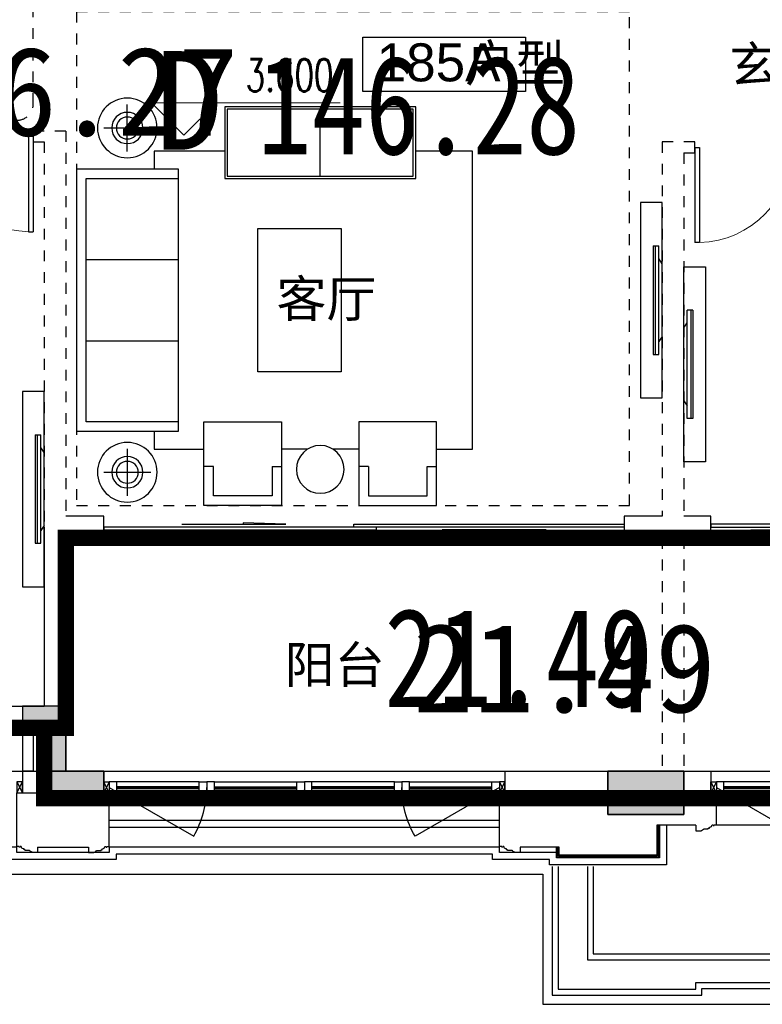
# Model space of a CAD drawing. Header units: millimetres. Extents: x 296296 to 297283, y 219875 to 220035.
# Tile 44 of 256: x 296662.45 to 296669.3, y 220007.87 to 220016.94. Entities that reach past the tile are written whole.
import ezdxf
from ezdxf.enums import TextEntityAlignment as Align

# ---------------------------------------------------------------- set-up
doc = ezdxf.new("R2010")
doc.units = ezdxf.units.MM
for name, pattern in [('-DASH', [0.35, 0.25, -0.1]), ('185洋房-边套（报建版）-旧规$0$DASH', [0.35, 0.25, -0.1]), ('185洋房-边套（报建版）-旧规$0$洋房户型$0$_DASH', [0.6000000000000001, 0.4, -0.2]), ('CONTINOUS', [0])]:
    doc.linetypes.add(name, pattern=pattern)
for name, color, linetype in [('$面积结果', 7, 'Continuous'), ('面积-住宅全面积', 1, 'Continuous'), ('面积-住宅半面积', 1, 'Continuous')]:
    doc.layers.add(name, color=color, linetype=linetype)
for name, color, linetype, lineweight in [('A-注-房间名称.....ANNO-ROOM', 251, 'Continuous', 0), ('A-注-标高.........ANNO-HIGH', 251, 'Continuous', 0), ('面校面积', 1, 'CONTINOUS', 0), ('面积-计容-住宅-0.5', 1, 'Continuous', 0), ('面积-计容-住宅-1', 1, 'Continuous', 0)]:
    doc.layers.add(name, color=color, linetype=linetype, lineweight=lineweight)
doc.styles.add('_TCH_DIM', font='SIMPLEX', dxfattribs={"bigfont": 'GBCBIG'})
doc.styles.add('dw', font='simhei.ttf')
doc.styles.get("Standard").update_dxf_attribs({"font": 'arial.ttf'})

# ---------------------------------------------------------------- blocks, each defined once
blk = doc.blocks.new('wy53eu64i765i57i78i')
blk.add_hatch(color=253).paths.add_polyline_path([(956774.8551656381, 180258.4376814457), (956774.8551656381, 180058.4376814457), (956974.8551656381, 180058.4376814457), (956974.8551656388, 179458.4376814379), (957524.8551645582, 179458.4376814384), (957524.855164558, 179658.4376814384), (957174.8551656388, 179658.4376814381), (957174.8551656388, 180258.4376814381)])
blk.add_hatch(color=253).paths.add_polyline_path([(962174.8560505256, 179658.4373898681), (962174.8560505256, 179258.4373898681), (962874.8560505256, 179258.4373898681), (962874.8560505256, 179658.4373898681)], flags=0)
at = {"color": 253}
for points in [[(956774.8551656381, 180258.4376814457), (956774.8551656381, 180058.4376814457), (956974.8551656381, 180058.4376814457), (956974.8551656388, 179458.4376814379), (957524.8551645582, 179458.4376814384), (957524.855164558, 179658.4376814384), (957174.8551656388, 179658.4376814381), (957174.8551656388, 180258.4376814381)], [(962174.8560505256, 179658.4373898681), (962174.8560505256, 179258.4373898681), (962874.8560505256, 179258.4373898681), (962874.8560505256, 179658.4373898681), (962174.8560505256, 179658.4373898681)]]:
    blk.add_lwpolyline(points, close=True, dxfattribs=at)
blk = doc.blocks.new('sayea5yuteaytuytrauyt')
h = blk.add_hatch()
h.set_pattern_fill('钢筋混凝土', color=253, scale=100)
h.set_pattern_definition([(45, (0, 0), (-176.7766952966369, 176.7766952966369), []), (49.99999999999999, (0, 0), (717.2601826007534, -62.75213498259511), [75, -825]), (355, (0, 0), (-138.751333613, 752.1921337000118), [60, -660]), (100.4514, (59.77168, -5.22934), (578.5093817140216, 689.4395420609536), [63.74019000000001, -701.142112]), (46.1842, (0, 200), (1067.241048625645, -165.5190143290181), [112.5, -1237.5]), (96.63560000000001, (88.936745, 186.206693), (934.6627055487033, 974.1178709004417), [95.610288, -1051.713]), (351.1842, (0, 200), (934.6619451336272, 974.1186009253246), [90, -990]), (21, (100, 150), (596.9070521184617, -402.6188906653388), [75, -825]), (326.0000000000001, (100, 150), (243.3153319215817, 725.150045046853), [60, -660]), (71.4514, (149.742233, 116.448394), (840.22262858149, 322.5304967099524), [63.74019000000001, -701.142112]), (37.5, (0, 0), (12.15985531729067, 332.8938538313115), [0, -652, 0, -670, 0, -662.5]), (7.5, (0, 0), (263.0695374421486, 394.4117118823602), [0, -382, 0, -637, 0, -252.5]), (327.5, (-223, 0), (533.822436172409, -22.55487173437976), [0, -250, 0, -780, 0, -1035]), (317.5, (-323, 0), (583.1861693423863, 100.1049823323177), [0, -325, 0, -518, 0, -735])])
h.paths.add_polyline_path([(1007424.854593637, 89058.43775986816), (1007424.854593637, 87258.43856486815), (1007174.854593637, 87258.43856486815), (1007174.854593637, 89058.43775986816)])
h.paths.add_polyline_path([(1021574.855280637, 89058.43775986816), (1021574.855280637, 87258.43856486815), (1021324.855280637, 87258.43856486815), (1021324.855280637, 89058.43775986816)])
h.paths.add_polyline_path([(989374.8548266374, 89058.43775186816), (989374.8548266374, 87258.43815686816), (989124.8548266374, 87258.43815686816), (989124.8548266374, 89058.43775186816)])
h.paths.add_polyline_path([(1039624.855051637, 89058.43775186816), (1039624.855051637, 87258.43815686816), (1039374.855051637, 87258.43815686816), (1039374.855051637, 89058.43775186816)])
h.paths.add_polyline_path([(1014474.854936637, 87858.43815686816), (1014474.854936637, 84858.43816086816), (1014274.854936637, 84858.43816086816), (1014274.854936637, 87858.43815686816)])
h.paths.add_polyline_path([(1044574.854944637, 92958.43692786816), (1044574.854944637, 91158.43691286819), (1044374.854944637, 91158.43691286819), (1044374.854944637, 92758.43691286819), (1044074.854822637, 92758.43691286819), (1044074.854822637, 92958.43691286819)])
h.paths.add_polyline_path([(984374.8549336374, 92758.43691286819), (984374.8549336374, 91158.43691286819), (984174.8549336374, 91158.43691286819), (984174.8548116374, 92958.43691286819), (984674.8550556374, 92958.43691286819), (984674.8550556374, 92758.43691286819)])
h.paths.add_polyline_path([(1027974.850721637, 92758.43691286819), (1027974.850721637, 91258.40206186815), (1027774.850721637, 91258.40206186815), (1027774.850721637, 92958.43691286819), (1028324.850721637, 92958.43691286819), (1028324.850721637, 92758.43691286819)])
h.paths.add_polyline_path([(1000974.859155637, 92958.43691286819), (1000974.859155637, 91258.40206186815), (1000774.859155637, 91258.40206186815), (1000774.859155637, 92758.43691286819), (1000424.859155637, 92758.43691286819), (1000424.859155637, 92958.43691286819)])
h.paths.add_polyline_path([(1033174.859613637, 92958.43691286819), (1033174.859613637, 91258.40205786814), (1032974.859613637, 91258.40205786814), (1032974.859613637, 92758.43691286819), (1032624.859613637, 92758.43691286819), (1032624.859613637, 92958.43691286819)])
h.paths.add_polyline_path([(995774.8502636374, 92758.43691286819), (995774.8502636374, 91258.40205786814), (995574.8502636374, 91258.40205786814), (995574.8502636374, 92958.43691286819), (996124.8502636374, 92958.43691286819), (996124.8502636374, 92758.43691286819)])
h.paths.add_polyline_path([(1014874.854936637, 80258.43772586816), (1014874.854936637, 80058.43772586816), (1014274.854936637, 80058.43772586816), (1014274.854936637, 81858.43772586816), (1014474.854936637, 81858.43772586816), (1014474.854936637, 80258.43772586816)])
h.paths.add_polyline_path([(1046674.855165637, 92358.43775186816), (1046674.855165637, 90658.43777086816), (1046474.855165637, 90658.43777086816), (1046474.855165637, 92158.43775186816), (1046024.855051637, 92158.43775186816), (1046024.855051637, 92358.43775186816)])
h.paths.add_polyline_path([(982274.8547116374, 92158.43775186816), (982274.8547116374, 90658.43777086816), (982074.8547116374, 90658.43777086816), (982074.8547116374, 92358.43775186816), (982724.8548266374, 92358.43775186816), (982724.8548266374, 92158.43775186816)])
h.paths.add_polyline_path([(1042874.855566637, 80058.43772586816), (1042874.855604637, 79458.43791586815), (1042074.855596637, 79458.43791586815), (1042074.855596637, 79658.43791586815), (1042674.855566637, 79658.43791586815), (1042674.855528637, 80258.43772586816), (1043624.855539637, 80258.43772586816), (1043624.855539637, 80058.43772586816)])
h.paths.add_polyline_path([(1010674.855341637, 80058.43772586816), (1010674.855379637, 79458.43791586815), (1009874.855367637, 79458.43791586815), (1009874.855367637, 79658.43791586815), (1010474.855341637, 79658.43791586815), (1010474.855303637, 80258.43772586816), (1011424.855310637, 80258.43772586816), (1011424.855310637, 80058.43772586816)])
h.paths.add_polyline_path([(1018874.854505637, 79658.43791586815), (1018874.854505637, 79458.43791586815), (1018074.854498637, 79458.43791586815), (1018074.854536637, 80058.43772586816), (1017324.854563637, 80058.43772586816), (1017324.854563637, 80258.43772586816), (1018274.854536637, 80258.43773286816), (1018274.854536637, 79658.43791586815)])
h.paths.add_polyline_path([(986674.8542806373, 79658.43791586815), (986674.8542806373, 79458.43791586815), (985874.8542736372, 79458.43791586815), (985874.8543116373, 80058.43772586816), (985124.8543376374, 80058.43772586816), (985124.8543376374, 80258.43772586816), (986074.8543116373, 80258.43773286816), (986074.8543116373, 79658.43791586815)])
h.paths.add_polyline_path([(1016574.855280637, 92758.43691286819), (1016574.855280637, 91158.43691286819), (1016374.855280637, 91158.43691286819), (1016374.855280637, 92158.43775186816), (1016074.855051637, 92158.43775186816), (1016074.855051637, 92358.43775186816), (1016374.855280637, 92358.43775186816), (1016374.855280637, 92958.43691286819), (1016874.855280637, 92958.43691286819), (1016874.855280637, 92758.43691286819)])
h.paths.add_polyline_path([(1012374.854593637, 92158.43775186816), (1012374.854593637, 91158.43691286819), (1012174.854593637, 91158.43691286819), (1012174.854593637, 92758.43691286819), (1011874.854593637, 92758.43691286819), (1011874.854593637, 92958.43691286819), (1012374.854593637, 92958.43691286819), (1012374.854593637, 92358.43775186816), (1012674.854826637, 92358.43775186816), (1012674.854826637, 92158.43775186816)])
h.paths.add_polyline_path([(1031699.854631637, 87258.43614286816), (1031699.854631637, 86658.43778686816), (1029249.854215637, 86658.43778686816), (1029249.854215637, 87258.43614286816), (1029449.854215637, 87258.43614286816), (1029449.854215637, 86858.43778286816), (1031499.854631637, 86858.43778286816), (1031499.854631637, 87258.43614286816)])
h.paths.add_polyline_path([(999499.8556616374, 87258.43614286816), (999499.8556616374, 86658.43778686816), (997049.8552426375, 86658.43778686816), (997049.8552426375, 87258.43614286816), (997249.8552426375, 87258.43614286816), (997249.8552426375, 86858.43778286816), (999299.8556616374, 86858.43778286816), (999299.8556616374, 87258.43614286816)])
h.paths.add_polyline_path([(1029449.854215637, 89158.43772886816), (1029449.854215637, 88743.43829786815), (1029249.854215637, 88743.43829786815), (1029249.854215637, 89358.43772886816), (1031699.854631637, 89358.43772886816), (1031699.854631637, 88743.43913286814), (1031499.854631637, 88743.43913286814), (1031499.854631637, 89158.43772886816)])
h.paths.add_polyline_path([(999499.8556616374, 89358.43772886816), (999499.8556616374, 88743.43829786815), (999299.8556616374, 88743.43829786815), (999299.8556616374, 89158.43772886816), (997249.8552426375, 89158.43772886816), (997249.8552426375, 88743.43913286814), (997049.8552426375, 88743.43913286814), (997049.8552426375, 89358.43772886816)])
h.paths.add_polyline_path([(1026174.845110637, 92958.43691286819), (1026174.845110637, 90058.43717586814), (1025974.845110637, 90058.43717586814), (1025974.845110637, 92758.43691286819), (1025574.850809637, 92758.43691286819), (1025574.850809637, 92958.43691286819)])
h.paths.add_polyline_path([(1002774.864763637, 92758.43691286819), (1002774.864763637, 90058.43717586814), (1002574.864763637, 90058.43717586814), (1002574.864763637, 92958.43691286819), (1003174.859068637, 92958.43691286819), (1003174.859068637, 92758.43691286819)])
h.paths.add_polyline_path([(993974.8547306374, 92958.43691686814), (993974.8547306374, 90058.44779286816), (993774.8547306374, 90058.44779286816), (993774.8547306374, 92758.43691286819), (993374.8515306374, 92758.43691286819), (993374.8515306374, 92958.43691286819)])
h.paths.add_polyline_path([(1034974.855142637, 92758.43691286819), (1034974.855142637, 90058.44779286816), (1034774.855142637, 90058.44779286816), (1034774.855142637, 92958.43691686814), (1035374.858343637, 92958.43691286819), (1035374.858343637, 92758.43691286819)])
h.paths.add_polyline_path([(1046674.855165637, 83408.43776386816), (1046674.855165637, 80058.43772586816), (1046074.855165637, 80058.43772586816), (1046074.855165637, 80258.43772586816), (1046474.855165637, 80258.43772586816), (1046474.855165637, 83408.43776386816)])
h.paths.add_polyline_path([(982674.8547116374, 80258.43772586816), (982674.8547116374, 80058.43772586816), (982074.8547116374, 80058.43772586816), (982074.8547116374, 83408.43776386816), (982274.8547116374, 83408.43776386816), (982274.8547116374, 80258.43772586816)])
h.paths.add_polyline_path([(1001674.854280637, 89358.43772886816), (1001674.854280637, 86658.43778686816), (1001474.854280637, 86658.43778686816), (1001474.854280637, 89158.43772886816), (1000774.859155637, 89158.43772886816), (1000774.859155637, 89358.43772886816)])
h.paths.add_polyline_path([(1027274.855596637, 89158.43772886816), (1027274.855596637, 86658.43778686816), (1027074.855596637, 86658.43778686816), (1027074.855596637, 89358.43772886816), (1027974.850721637, 89358.43772886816), (1027974.850721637, 89158.43772886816)])
h.paths.add_polyline_path([(995074.8548266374, 89158.43772886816), (995074.8548266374, 86658.43778686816), (994874.8548266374, 86658.43778686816), (994874.8548266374, 89358.43772886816), (995774.8502636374, 89358.43772886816), (995774.8502636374, 89158.43772886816)])
h.paths.add_polyline_path([(1033874.855051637, 89358.43772886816), (1033874.855051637, 86658.43778686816), (1033674.855051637, 86658.43778686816), (1033674.855051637, 89158.43772886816), (1032974.859613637, 89158.43772886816), (1032974.859613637, 89358.43772886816)])
h.paths.add_polyline_path([(989374.8548266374, 92958.43691286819), (989374.8548266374, 92158.43691286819), (988974.8548266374, 92158.43691286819), (988974.8548266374, 92958.43691286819)])
h.paths.add_polyline_path([(1007574.854593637, 92958.43691286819), (1007574.854593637, 92158.43691286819), (1007174.854593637, 92158.43691286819), (1007174.854593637, 92958.43691286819)])
h.paths.add_polyline_path([(995074.8548266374, 79658.43738986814), (995074.8548266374, 79258.43738986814), (994374.8548266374, 79258.43738986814), (994374.8548266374, 79658.43738986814)])
h.paths.add_polyline_path([(1002174.854280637, 79658.43738986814), (1002174.854280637, 79258.43738986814), (1001474.854280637, 79258.43738986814), (1001474.854280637, 79658.43738986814)])
h.paths.add_polyline_path([(1027274.855596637, 79658.43738986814), (1027274.855596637, 79258.43738986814), (1026574.855596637, 79258.43738986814), (1026574.855596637, 79658.43738986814)])
h.paths.add_polyline_path([(1034374.855051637, 79658.43738986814), (1034374.855051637, 79258.43738986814), (1033674.855051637, 79258.43738986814), (1033674.855051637, 79658.43738986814)])
h.paths.add_polyline_path([(1039774.855051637, 92958.43691286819), (1039774.855051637, 92158.43691286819), (1039374.855051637, 92158.43691286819), (1039374.855051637, 92958.43691286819)])
h.paths.add_polyline_path([(1021574.855280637, 92958.43691286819), (1021574.855280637, 92158.43691286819), (1021174.855280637, 92158.43691286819), (1021174.855280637, 92958.43691286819)])
at = {"color": 253}
blk.add_lwpolyline([(995074.8548266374, 79658.43738986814), (995074.8548266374, 79258.43738986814), (994374.8548266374, 79258.43738986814), (994374.8548266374, 79658.43738986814), (995074.8548266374, 79658.43738986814)], close=True, dxfattribs=at)
blk = doc.blocks.new('4uyh5uj6kj67j75rykjtuk7tsik76ykj')
at = {"color": 253}
blk.add_lwpolyline([(817114.2793763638, 428423.8166638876), (818614.2793763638, 428423.8166638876), (818614.2793763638, 427923.8166638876), (817114.2793763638, 427923.8166638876)], close=True, dxfattribs=at)
for s, height, p in [('185A', 350, (817242, 428017.5)), ('户型', 337.5886524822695, (818058.6666666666, 428017.5)), ('玄关', 337.5886524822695, (820494, 428000)), ('客厅', 337.5886524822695, (816318, 425844.5)), ('阳台', 337.5886524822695, (816394.5, 422470.5))]:
    blk.add_text(s, height=height, dxfattribs=at).set_placement(p)
blk = doc.blocks.new('185洋房-边套（报建版）-旧规$0$洋房户型$0$11Sofa_1_ICDA')
at = {"color": 253}
for p, q in [((-850, 1100), (-850, -1100)), ((0, 1100), (-850, 1100)), ((0, 1100), (0, -1100)), ((-80, 1020), (-850, 1020)), ((-80, -1020), (-80, 1020)), ((-80, 340), (-850, 340)), ((-80, -340), (-850, -340)), ((-850, -1020), (-80, -1020)), ((-850, -1100), (0, -1100))]:
    blk.add_line(p, q, dxfattribs=at)
blk = doc.blocks.new('185洋房-边套（报建版）-旧规$0$洋房户型$0$11Sofa_4_ICDA')
at = {"color": 253}
for p, q in [((80.00000000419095, 325.4545454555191), (4.1909516e-09, 325.4545454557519)), ((80.00000000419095, 325.4545454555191), (25.45454545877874, 325.4545454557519)), ((570.9090909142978, 325.4545454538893), (625.4545454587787, 325.4545454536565)), ((570.9090909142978, 325.4545454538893), (650.9090909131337, 325.4545454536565))]:
    blk.add_line(p, q, dxfattribs=at)
for points in [[(650.9090909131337, -2.3283064e-09), (650.9090909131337, 699.9999999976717), (9.0803951e-09, 699.9999999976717), (0, 0), (650.9090909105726, -2.3283064e-09), (650.9090909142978, 325.454545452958)], [(80.00000000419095, 325.4545454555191), (80.0000000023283, 79.99999999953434), (570.9090909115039, 79.99999999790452), (570.9090909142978, 325.4545454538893)], [(80.00000000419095, 325.4545454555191), (80.0000000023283, 79.99999999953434), (570.9090909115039, 79.99999999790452), (570.9090909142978, 325.4545454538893)]]:
    blk.add_lwpolyline(points, dxfattribs=at)
blk = doc.blocks.new('185洋房-边套（报建版）-旧规$0$洋房户型$0$11Sofa_5_ICDA')
at = {"color": 253}
for points in [[(0, 0), (1600, 0), (1600, -600), (0, -600)], [(20, -20), (1580, -20), (1580, -580), (20, -580)]]:
    blk.add_lwpolyline(points, close=True, dxfattribs=at)
blk.add_lwpolyline([(799.9975441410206, -580), (799.999915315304, -20)], dxfattribs=at)
blk = doc.blocks.new('*U1095')
at = {"color": 253}
for p, q in [((-425.0000000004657, 1246.488670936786), (-425.0000000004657, 1639.215943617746)), ((-228.6363636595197, 1442.852307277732), (-621.3636363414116, 1442.852307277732)), ((-2367.147781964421, -1248.922221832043), (-2148.676227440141, -1248.922221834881)), ((-1936.528427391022, -1248.922221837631), (-1718.056872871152, -1248.922221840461)), ((-425.0000000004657, -1246.488670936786), (-425.0000000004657, -1639.215943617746)), ((-228.6363636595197, -1442.852307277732), (-621.3636363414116, -1442.852307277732))]:
    blk.add_line(p, q, dxfattribs=at)
for points in [[(-3018.056872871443, -1248.922221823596), (-3318.056872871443, -1248.922221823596), (-3318.056872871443, 1248.922221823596), (-2842.602327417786, 1248.922221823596)], [(-1242.602327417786, 1248.922221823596), (-649.9999999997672, 1248.922221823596), (-649.9999999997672, 1100)], [(-650.0000000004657, -1100), (-650.0000000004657, -1248.922221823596), (-1067.14778196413, -1248.922221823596)]]:
    blk.add_lwpolyline(points, dxfattribs=at)
blk.add_lwpolyline([(-1519.014904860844, -600), (-1519.014904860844, 600), (-2219.014904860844, 600), (-2219.014904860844, -600)], close=True, dxfattribs=at)
for centre, radius in [((-425.0000000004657, 1442.852307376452), 250), ((-425.0000000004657, 1442.852307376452), 130.9090908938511), ((-425.0000000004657, 1442.852307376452), 91.63636362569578), ((-2042.602327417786, -1418.475540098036), 200), ((-425.0000000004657, -1442.852307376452), 250), ((-425.0000000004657, -1442.852307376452), 130.9090908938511), ((-425.0000000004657, -1442.852307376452), 91.63636362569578)]:
    blk.add_circle(centre, radius, dxfattribs=at)
for name, p in [('185洋房-边套（报建版）-旧规$0$洋房户型$0$11Sofa_5_ICDA', (-2842.602327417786, 1620)), ('185洋房-边套（报建版）-旧规$0$洋房户型$0$11Sofa_1_ICDA', (0, 0)), ('185洋房-边套（报建版）-旧规$0$洋房户型$0$11Sofa_4_ICDA', (-1718.056872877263, -1719.999999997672))]:
    blk.add_blockref(name, p, dxfattribs=at)
at = {"color": 253, "xscale": -1}
blk.add_blockref('185洋房-边套（报建版）-旧规$0$洋房户型$0$11Sofa_4_ICDA', (-2367.147781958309, -1719.999999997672), dxfattribs=at)
blk = doc.blocks.new('*U1133')
at = {"color": 253}
for p, q in [((81.74266609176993, 1227.285564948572), (31.14089684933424, 1227.28556510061)), ((31.14089620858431, 1109.991018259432), (31.14089684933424, 1227.28556510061)), ((64.69396885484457, 1227.285564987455), (64.69396468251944, 227.2593740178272)), ((81.74266609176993, 1227.285564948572), (81.7426618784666, 227.2593739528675)), ((-3.98270785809e-05, 1063.073199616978), (31.14089619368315, 1109.991018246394)), ((31.14089324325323, 344.5539209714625), (31.14089620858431, 1109.991018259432)), ((-4.22820448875e-05, 391.4717398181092), (-3.98270785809e-05, 1063.073199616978)), ((-4.22820448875e-05, 391.4717398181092), (31.14089324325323, 344.5539209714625)), ((31.1408926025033, 227.259374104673), (31.1408932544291, 344.5539209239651)), ((81.7426618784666, 227.2593739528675), (31.1408926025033, 227.259374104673))]:
    blk.add_line(p, q, dxfattribs=at)
blk.add_lwpolyline([(199.9999588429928, -172.7275289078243), (-4.11570072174e-05, -172.7275289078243), (-4.0790066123e-05, 1627.272469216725), (199.9999588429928, 1627.272469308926)], close=True, dxfattribs=at)
blk = doc.blocks.new('185洋房-边套（报建版）-旧规$0$洋房户型$0$$DORLIB2D$00000131')
at = {"color": 253, "lineweight": -2}
for p, q in [((0.1499999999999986, 0.125), (0.2319490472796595, 0.1972603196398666)), ((0.2319490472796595, 0.1972603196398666), (0.2319490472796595, 0.125)), ((-0.5000000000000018, 0.125), (-0.5000000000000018, 0)), ((0.0192439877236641, 0.125), (-0.5000000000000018, 0.125)), ((0.0192439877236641, 0), (0.0192439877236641, 0.125)), ((0.3499999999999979, 0.125), (0.1499999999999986, 0.125)), ((-0.5000000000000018, 0), (0.0192439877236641, 0)), ((-0.0239902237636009, 0), (0.4999999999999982, 0)), ((-0.0239902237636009, -0.125), (-0.0239902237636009, 0)), ((0.4999999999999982, 0), (0.4999999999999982, -0.125)), ((-0.3500000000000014, -0.125), (-0.1500000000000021, -0.125)), ((-0.2319490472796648, -0.1972603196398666), (-0.2319490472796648, -0.125)), ((-0.1500000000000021, -0.125), (-0.2319490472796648, -0.1972603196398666)), ((0.4999999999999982, -0.125), (-0.0239902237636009, -0.125))]:
    blk.add_line(p, q, dxfattribs=at)
blk = doc.blocks.new('185洋房-边套（报建版）-旧规$0$$DorLib2D$00000131')
at = {"color": 253, "linetype": 'Continuous'}
for p, q in [((0.1499999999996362, 0.125), (0.231949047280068, 0.1972603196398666)), ((0.231949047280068, 0.1972603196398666), (0.231949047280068, 0.125)), ((-0.5, 0.125), (-0.5, 0)), ((0.0192439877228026, 0.125), (-0.5, 0.125)), ((0.0192439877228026, 0), (0.0192439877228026, 0.125)), ((0.3500000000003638, 0.125), (0.1499999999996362, 0.125)), ((-0.5, 0), (0.0192439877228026, 0)), ((-0.0239902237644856, 0), (0.5, 0)), ((-0.0239902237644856, -0.125), (-0.0239902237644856, 0)), ((0.5, 0), (0.5, -0.125)), ((-0.3500000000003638, -0.125), (-0.1499999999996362, -0.125)), ((-0.231949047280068, -0.1972603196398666), (-0.231949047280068, -0.125)), ((-0.1499999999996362, -0.125), (-0.231949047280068, -0.1972603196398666)), ((0.5, -0.125), (-0.0239902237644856, -0.125))]:
    blk.add_line(p, q, dxfattribs=at)
blk = doc.blocks.new('185洋房-边套（报建版）-旧规$0$洋房户型$0$$DorLib2D$00000001')
at = {"color": 253}
for p, q in [((0.45, 0.9750000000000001), (0.5000000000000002, 0.9750000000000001)), ((0.45, 0), (0.45, 0.9750000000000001)), ((0.5, 0), (0.5, 0.9750000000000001)), ((0.5, 0), (0.45, 0))]:
    blk.add_line(p, q, dxfattribs=at)
at = {"color": 253, "lineweight": 13}
blk.add_arc((0.475, 0), 0.975, 91.4692835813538, 180, dxfattribs=at)
blk = doc.blocks.new('185洋房-边套（报建版）-旧规')
at = {"color": 253, "linetype": '185洋房-边套（报建版）-旧规$0$DASH'}
for p, q in [((7199.99999999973, 5999.999979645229), (6899.99999999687, 5999.999979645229)), ((6899.99999999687, 5999.999979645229), (6899.999999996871, 5899.999979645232)), ((7199.99999999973, 5999.999979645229), (7200.000000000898, 2450.000000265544)), ((6899.999999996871, 5899.999979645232), (6999.999999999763, 5899.999979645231)), ((6999.999999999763, 5899.999979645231), (7000.000000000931, 2350.000000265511)), ((12999.99999999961, 5899.999979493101), (12699.99999999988, 5899.999979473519)), ((12699.99999999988, 5899.999979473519), (12700.00000000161, 2450.000000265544)), ((13000.00000000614, 5799.99997949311), (12999.99999999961, 5899.999979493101)), ((12899.99999999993, 5799.99997948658), (13000.00000000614, 5799.99997949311)), ((12899.99999999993, 5799.99997948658), (12900.00000000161, 2450.000000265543)), ((12700.00000000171, 2250.000000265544), (12700.00000000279, 100.0000002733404)), ((12900.00000000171, 2250.000000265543), (12900.00000000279, 100.0000002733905)), ((12900.00000000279, 100.0000002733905), (12700.00000000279, 100.0000002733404))]:
    blk.add_line(p, q, dxfattribs=at)
at = {"color": 253, "linetype": 'Continuous'}
for p, q in [((7550.000000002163, 2450.000000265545), (7200.000000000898, 2450.000000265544)), ((7550.000000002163, 2250.000000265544), (7550.000000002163, 2450.000000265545)), ((12700.00000000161, 2450.000000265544), (12350.00000000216, 2450.000000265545)), ((12350.00000000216, 2450.000000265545), (12350.00000000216, 2250.000000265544)), ((13150.00000000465, 2450.000000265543), (12900.00000000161, 2450.000000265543)), ((13150.00000000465, 2250.000000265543), (13150.00000000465, 2450.000000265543)), ((7000.000000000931, 2350.000000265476), (7000.000000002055, 700.000000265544)), ((7200.000000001, 2250.000000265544), (7200.000000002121, 600.0000002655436)), ((7200.000000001, 2250.000000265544), (7550.000000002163, 2250.000000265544)), ((12350.00000000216, 2250.000000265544), (12700.00000000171, 2250.000000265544)), ((12900.00000000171, 2250.000000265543), (13150.00000000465, 2250.000000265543)), ((6800.000000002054, 700.0000002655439), (6800.000000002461, 100.0000002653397)), ((6800.000000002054, 700.0000002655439), (7000.000000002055, 700.000000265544)), ((7200.000000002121, 600.0000002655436), (7200.000000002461, 100.0000002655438)), ((6900.00000000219, 500.0000002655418), (6900.000000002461, 100.0000002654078)), ((6900.00000000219, 500.0000002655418), (7000.000000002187, 500.0000002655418)), ((7000.000000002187, 500.0000002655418), (7000.000000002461, 100.0000002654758)), ((6900.000000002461, 100.0000002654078), (6800.000000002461, 100.0000002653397)), ((7200.000000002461, 100.0000002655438), (7000.000000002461, 100.0000002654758))]:
    blk.add_line(p, q, dxfattribs=at)
at = {"color": 253, "linetype": '185洋房-边套（报建版）-旧规$0$洋房户型$0$_DASH', "ltscale": 0.5}
blk.add_lwpolyline([(6900.000120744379, 6249.999991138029), (6900.000120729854, 8349.99999644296, 0.4142135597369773), (6750.000122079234, 8499.9999964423), (5550.000076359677, 8500.000004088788, 0.4142135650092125), (5400.000075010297, 8350.000004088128), (5400.000075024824, 6249.999998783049, 0.4142135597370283), (5550.00007367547, 6099.999998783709), (6750.000119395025, 6099.999991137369, 0.4142135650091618)], format="xyb", close=True, dxfattribs=at)
blk.add_lwpolyline([(12400.00000004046, 7099.999979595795), (7300.000120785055, 7099.999979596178), (7300.00012074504, 2550.000000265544), (12400.00000000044, 2550.000000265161)], close=True, dxfattribs=at)
at = {"color": 253}
blk.add_lwpolyline([(4500.000000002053, 700.000000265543), (6800.000000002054, 700.000000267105)], dxfattribs=at)
for name, p, xscale, yscale, zscale in [('*U1095', (7300.000120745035, 4442.000000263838), -1.1, 1.1, 1.1), ('185洋房-边套（报建版）-旧规$0$洋房户型$0$$DorLib2D$00000001', (6449.999999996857, 5949.999979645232), 900, -900, 100), ('185洋房-边套（报建版）-旧规$0$$DorLib2D$00000131', (9950.00000000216, 2350.000000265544), -4800, 200, 200), ('185洋房-边套（报建版）-旧规$0$洋房户型$0$$DORLIB2D$00000131', (14375.00000000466, 2350.000000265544), 2450, 200, 200)]:
    blk.add_blockref(name, p, dxfattribs=dict(at, xscale=xscale, yscale=yscale, zscale=zscale))
at = {"color": 253, "xscale": -900, "yscale": -900, "zscale": 100, "rotation": 3.7393234e-09}
blk.add_blockref('185洋房-边套（报建版）-旧规$0$洋房户型$0$$DorLib2D$00000001', (13450.00000000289, 5849.999979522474), dxfattribs=at)
at = {"color": 253, "xscale": -1}
for p in [(12699.99995894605, 3714.727530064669), (6999.99995902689, 1972.727530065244)]:
    blk.add_blockref('*U1133', p, dxfattribs=at)
at = {"color": 253}
blk.add_blockref('*U1133', (12900.00004097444, 3122.726350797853), dxfattribs=at)
blk = doc.blocks.new('*U1522')
at = {"color": 253}
blk.add_lwpolyline([(0, 10), (0, -40), (50.00000000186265, -40), (50.00000000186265, -37), (57.00000000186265, -37), (57.00000000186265, -34.0000000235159), (60.00000000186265, -34.0000000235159, 0.4142135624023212), (67.00000000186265, -27.0000000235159), (67.00000000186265, -24.0000000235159), (74.00000000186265, -24.0000000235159), (74.00000000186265, -21.0000000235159), (115.0000009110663, -21.00000039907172), (115.0000008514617, -16.00000011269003), (125.000000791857, -15.99999999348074), (125.0000006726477, -6.000000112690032), (130.0000015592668, -6.000000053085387, 0.4039906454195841), (150.0000010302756, 14.99999982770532), (160.0000006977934, 14.99999974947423), (160.0000006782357, 12.49999989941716, 0.9999999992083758), (170.0000008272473, 12.49999985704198), (170.0000008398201, 14.99999980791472), (190.0000014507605, 14.99999980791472), (190.0000014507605, 509.9999806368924)], format="xyb", dxfattribs=at)
blk = doc.blocks.new('*U1523')
at = {"color": 253}
blk.add_lwpolyline([(0, 10), (0, -40), (50.00000000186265, -40), (50.00000000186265, -37), (57.00000000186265, -37), (57.00000000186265, -34.0000000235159), (60.00000000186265, -34.0000000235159, 0.4142135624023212), (67.00000000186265, -27.0000000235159), (67.00000000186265, -24.0000000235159), (74.00000000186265, -24.0000000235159), (74.00000000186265, -21.0000000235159), (115.0000009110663, -21.00000039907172), (115.0000008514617, -16.00000011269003), (125.000000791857, -15.99999999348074), (125.0000006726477, -6.000000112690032), (130.0000015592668, -6.000000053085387, 0.4039906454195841), (150.0000010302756, 14.99999982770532), (160.0000006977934, 14.99999974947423), (160.0000006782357, 12.49999989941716, 0.9999999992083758), (170.0000008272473, 12.49999985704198), (170.0000008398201, 14.99999980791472), (190.0000014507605, 14.99999980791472), (190.0000014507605, 309.9999810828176)], format="xyb", dxfattribs=at)
blk = doc.blocks.new('185洋房外包（2F南入）-边-西-报建版$0$seyesryhertyheryetrye')
at = {"color": 253}
blk.add_lwpolyline([(22072.70269624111, 23949.57976469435), (22022.70269624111, 23949.57976469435), (22022.70269624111, 23849.57976469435), (22072.70269624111, 23849.57976469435)], close=True, dxfattribs=at)
for points in [[(22022.70269624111, 23849.57976469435), (22072.70269624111, 23949.57976469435)], [(22022.70269624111, 23949.57976469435), (22072.70269732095, 23849.57976468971)]]:
    blk.add_lwpolyline(points, dxfattribs=at)
blk = doc.blocks.new('*U1524')
at = {"color": 253}
for points in [[(7970.00000050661, 814.9999839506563), (7970.00000050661, 899.9999839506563), (7900.00000050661, 899.9999839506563), (7900.00000050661, 819.9999839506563), (7905.00000050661, 819.9999839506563), (7905.00000050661, 799.9999839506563), (7940.00000050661, 799.9999839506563), (7940.00000050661, 809.9999839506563), (7950.00000050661, 809.9999839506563), (7950.00000050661, 799.9999839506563), (7960.00000050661, 799.9999839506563)], [(8730.00000050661, 814.9999839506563), (8730.00000050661, 899.9999839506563), (8800.00000050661, 899.9999839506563), (8800.00000050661, 819.9999839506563), (8795.00000050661, 819.9999839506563), (8795.00000050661, 799.9999839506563), (8760.00000050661, 799.9999839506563), (8760.00000050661, 809.9999839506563), (8750.00000050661, 809.9999839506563), (8750.00000050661, 799.9999839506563), (8740.00000050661, 799.9999839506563)]]:
    blk.add_lwpolyline(points, close=True, dxfattribs=at)
for points in [[(7970.00000050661, 899.9999839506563), (8730.00000050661, 899.9999839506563)], [(7970.00000050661, 854.9999839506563), (8730.00000050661, 854.9999839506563)], [(7970.00000050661, 844.9999839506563), (8730.00000050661, 844.9999839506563)], [(7970.00000050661, 834.9999839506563), (8730.00000050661, 834.9999839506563)], [(7960.00000050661, 799.9999839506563), (8740.00000050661, 799.9999839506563)], [(7970.00000050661, 814.9999839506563), (8730.00000050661, 814.9999839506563)]]:
    blk.add_lwpolyline(points, dxfattribs=at)
blk = doc.blocks.new('*U1529')
at = {"color": 253}
for points in [[(27782.70269778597, 23874.57977569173), (27782.70269778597, 24239.57977569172), (28862.70269778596, 24239.57977569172), (28862.70269778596, 24189.57973799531)], [(27847.70269778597, 23874.57977569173), (27847.70269778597, 24174.57977569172), (28797.70269778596, 24174.57977569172), (28797.70269778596, 24074.57977569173)], [(27852.70269778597, 23874.57977569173), (27852.70269778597, 24169.57977569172), (28792.70269778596, 24169.57977569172), (28792.70269778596, 24074.57977569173)], [(27855.20269778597, 23874.57977569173), (27855.20269778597, 24167.07977569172), (28790.20269778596, 24167.07977569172), (28790.20269778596, 24074.57977569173)], [(27867.70269778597, 23874.57977569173), (27867.70269778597, 24154.57977569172), (28777.70269778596, 24154.57977569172), (28777.70269778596, 24074.57977569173)], [(27872.70269778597, 23874.57977569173), (27872.70269778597, 24149.57977569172), (28772.70269778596, 24149.57977569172), (28772.70269778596, 24074.57977569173)]]:
    blk.add_lwpolyline(points, dxfattribs=at)
blk = doc.blocks.new('185洋房外包（2F南入）-边-西-报建版')
at = {"color": 253, "linetype": 'Continuous'}
for p, q in [((23422.70266338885, 10549.57976468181), (24172.70266339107, 10549.57976468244)), ((23422.70266338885, 10549.57976468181), (23422.70266338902, 10349.57976468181)), ((24172.70266339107, 10549.57976468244), (24172.70266339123, 10349.57976468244)), ((27872.70266339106, 10549.5797646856), (29772.70266339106, 10549.57976468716)), ((27872.70266339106, 10549.5797646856), (27872.70266339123, 10349.5797646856)), ((29772.70266339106, 10549.57976468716), (29772.70266339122, 10349.57976468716)), ((23422.70266338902, 10349.57976468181), (24172.70266339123, 10349.57976468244)), ((27872.70266339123, 10349.5797646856), (29772.70266339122, 10349.57976468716))]:
    blk.add_line(p, q, dxfattribs=at)
at = {"color": 253}
for points in [[(32722.70269730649, 24299.57976449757), (18247.70266484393, 24299.57976449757), (18247.70266484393, 23699.57976411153), (9672.70266339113, 23699.57976411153), (9672.70266339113, 9599.579768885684), (16672.70266338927, 9599.579768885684), (16672.70266338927, 10499.57976526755), (19947.70266338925, 10499.57976526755), (19947.70266338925, 9599.579765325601), (28222.70266194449, 9599.57976492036), (28222.70266194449, 8399.579764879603), (32722.70269730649, 8399.579764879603)], [(21522.70266338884, 10549.57976468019), (23422.70266338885, 10549.57976468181)], [(24172.70266339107, 10549.57976468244), (27872.70266339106, 10549.5797646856)], [(29772.70266339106, 10549.57976468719), (30772.70266339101, 10549.57976468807)], [(27822.70266338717, 10094.57980257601), (24222.70266339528, 10094.57980257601)], [(27822.70266338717, 10029.57980257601), (24222.70266339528, 10029.57980257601)], [(29632.70266194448, 10049.5797648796), (29272.70266194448, 10049.5797648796), (29272.70266194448, 9774.579764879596), (28372.70266194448, 9774.579764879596), (28372.70266194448, 9849.579764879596), (28012.70266194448, 9849.579764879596)], [(29822.70266339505, 10054.57978341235), (30722.7026633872, 10054.57978341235)], [(28347.70266483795, 9799.57980257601), (27822.70266338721, 9799.57980257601), (27822.70266338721, 9849.57980257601), (24222.70266338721, 9849.57980257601), (24222.70266338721, 9799.57980257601), (23372.70266339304, 9799.57980257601), (23372.70266339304, 9849.57980257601), (21572.70266339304, 9849.57980257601), (21572.70266339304, 9799.57980257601), (21047.7026619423, 9799.57980257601)], [(23562.70266483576, 9849.579765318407), (24032.70266194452, 9849.579765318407)], [(28282.70266483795, 9734.57980257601), (27757.70266338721, 9734.57980257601), (27757.70266338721, 9784.57980257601), (24287.70266338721, 9784.57980257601), (24287.70266338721, 9734.579802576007), (23307.70266339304, 9734.579802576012), (23307.70266339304, 9784.57980257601), (21637.70266339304, 9784.57980257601), (21637.70266339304, 9734.57980257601), (21112.7026619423, 9734.57980257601)], [(28307.70266194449, 9669.579764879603), (28307.70266194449, 8484.579764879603), (29687.70266194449, 8484.579764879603), (29687.70266194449, 8544.579764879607), (32722.70269730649, 8544.579764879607)], [(28362.70266194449, 9669.579764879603), (28362.70266194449, 8539.579764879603), (29632.70266194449, 8539.579764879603), (29632.70266194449, 8599.579764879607), (32722.70269730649, 8599.579764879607)], [(28632.70266194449, 9669.579764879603), (28632.70266194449, 8809.579764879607), (32722.70269730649, 8809.579764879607)], [(28687.70266194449, 9669.579764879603), (28687.70266194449, 8864.579764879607), (32722.70269730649, 8864.579764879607)]]:
    blk.add_lwpolyline(points, dxfattribs=at)
for points in [[(24222.70266255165, 10399.57971151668), (25002.12552595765, 9949.579711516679, 0.1316524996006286), (25122.70266255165, 10399.57971864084)], [(27822.70266423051, 10399.57971151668), (27043.27980082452, 9949.579711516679, -0.1316524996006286), (26922.70266423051, 10399.57971864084)], [(29822.70266255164, 10399.5797115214), (30602.12552595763, 9949.579711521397, 0.1316524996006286), (30722.70266255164, 10399.57971864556)]]:
    blk.add_lwpolyline(points, format="xyb", dxfattribs=at)
for name, p in [('185洋房外包（2F南入）-边-西-报建版$0$seyesryhertyheryetrye', (1349.999967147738, -13500.00000001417)), ('*U1524', (17222.70266288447, 9549.579780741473)), ('*U1524', (19022.70266288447, 9549.579780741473)), ('185洋房外包（2F南入）-边-西-报建版$0$seyesryhertyheryetrye', (5799.999967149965, -13500.00000000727)), ('*U1522', (24032.70266194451, 9839.57978404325)), ('*U1523', (29632.70266194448, 10039.57978360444))]:
    blk.add_blockref(name, p, dxfattribs=at)
at = {"color": 253, "xscale": -1}
for name, p in [('185洋房外包（2F南入）-边-西-报建版$0$seyesryhertyheryetrye', (46245.40535963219, -13500.00000000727)), ('*U1524', (33022.70266389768, 9549.579780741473)), ('*U1524', (34822.70266389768, 9549.579780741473)), ('185洋房外包（2F南入）-边-西-报建版$0$seyesryhertyheryetrye', (51845.40535963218, -13500.00000000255)), ('*U1524', (38622.70266389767, 9549.57978074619)), ('*U1522', (23562.70266483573, 9839.57978404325)), ('*U1522', (28012.70266483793, 9839.57978404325))]:
    blk.add_blockref(name, p, dxfattribs=at)
at = {"color": 253, "rotation": 180}
blk.add_blockref('*U1529', (57145.40535973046, 33924.15954057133), dxfattribs=at)

msp = doc.modelspace()

# ---------------------------------------------------------------- block references
at = {"xscale": 0.001, "yscale": 0.001, "zscale": 0.001}
for name, p in [('wy53eu64i765i57i78i', (295705.7037488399, 219830.3577637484)), ('sayea5yuteaytuytrauyt', (295673.5037488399, 219930.3577637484)), ('4uyh5uj6kj67j75rykjtuk7tsik76ykj', (295848.5037488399, 219588.3577637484))]:
    msp.add_blockref(name, p, dxfattribs=at)

# ---------------------------------------------------------------- next in the draw order: block references
msp.add_blockref('185洋房-边套（报建版）-旧规', (296655.6786040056, 220009.9162014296), dxfattribs=at)

# ---------------------------------------------------------------- next in the draw order: linework, layer by layer
at = {"layer": 'A-注-标高.........ANNO-HIGH'}
for p, q in [((296663.9678965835, 220015.8775979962), (296663.6678965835, 220016.1775979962)), ((296663.6678965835, 220016.1775979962), (296665.4078965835, 220016.1775979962)), ((296663.9678965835, 220015.8775979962), (296664.2678965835, 220016.1775979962))]:
    msp.add_line(p, q, dxfattribs=at)
at = {"layer": '面积-计容-住宅-0.5', "color": 1, "linetype": '-DASH', "const_width": 0.15}
msp.add_lwpolyline([(296662.6786043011, 220010.416201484), (296662.6786043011, 220010.416201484), (296662.8786043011, 220010.416201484), (296662.8786043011, 220012.1662014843), (296671.7786043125, 220012.1662014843), (296671.7786043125, 220009.7662014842), (296662.6786043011, 220009.7662014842), (296662.6786043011, 220010.416201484)], close=True, dxfattribs=at)
at = {"layer": '面积-计容-住宅-1', "const_width": 0.15}
msp.add_lwpolyline([(296667.4785974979, 220020.9162018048), (296662.8786040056, 220020.9162014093), (296662.8786043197, 220022.0162014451), (296661.0786041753, 220022.0162014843), (296661.078604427, 220022.7162015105), (296657.67860448, 220022.7162014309), (296657.6786044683, 220022.1162014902), (296656.1786054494, 220022.1162014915), (296656.178605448, 220014.4162014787), (296655.5286043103, 220014.4162014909), (296655.5286043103, 220011.0162014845), (296659.3786043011, 220011.0162014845), (296659.3786043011, 220010.416201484), (296662.8786043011, 220010.416201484), (296662.8786043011, 220012.1662014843), (296668.3786043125, 220012.1662014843), (296668.3786043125, 220012.1662014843), (296671.7786043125, 220012.1662014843), (296671.778604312, 220017.1162014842), (296668.4786043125, 220017.1162014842), (296668.4786043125, 220019.6162014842), (296669.1786043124, 220019.6162014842), (296669.1786043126, 220020.6162013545), (296667.4785974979, 220020.6162018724)], close=True, dxfattribs=at)

# ---------------------------------------------------------------- next in the draw order: block references
at = {"xscale": 0.001, "yscale": 0.001, "zscale": 0.001}
msp.add_blockref('185洋房外包（2F南入）-边-西-报建版', (296639.0559013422, 219999.4666216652), dxfattribs=at)

# ---------------------------------------------------------------- next in the draw order: texts
at = {"layer": '$面积结果', "color": 1, "style": 'dw'}
for s, p in [('146.27', (296661.1203934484, 220015.87334286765)), ('21.49', (296666.0800443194, 220010.55796434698))]:
    msp.add_text(s, height=0.820663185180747, dxfattribs=at).set_placement(p)
at = {"layer": 'A-注-房间名称.....ANNO-ROOM', "color": 7, "style": '_TCH_DIM', "width": 0.7058823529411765}
msp.add_text('3.600', height=0.2975, dxfattribs=at).set_placement((296664.5378965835, 220016.2825979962))
at = {"layer": '面校面积', "color": 7, "style": 'dw'}
msp.add_text('D', height=0.9100000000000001, dxfattribs=at).set_placement((296664.0142831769, 220016.1991536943), align=Align.MIDDLE)
at = {"layer": '面积-住宅全面积', "color": 1, "style": 'dw', "width": 0.7999999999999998}
msp.add_text('146.28', height=0.9100000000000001, dxfattribs=at).set_placement((296664.6498413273, 220015.7019751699))
at = {"layer": '面积-住宅半面积', "color": 1, "style": 'dw', "width": 0.7999999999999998}
msp.add_text('21.49', height=0.9100000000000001, dxfattribs=at).set_placement((296665.8173780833, 220010.6074120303))

doc.saveas('drawing.dxf')
